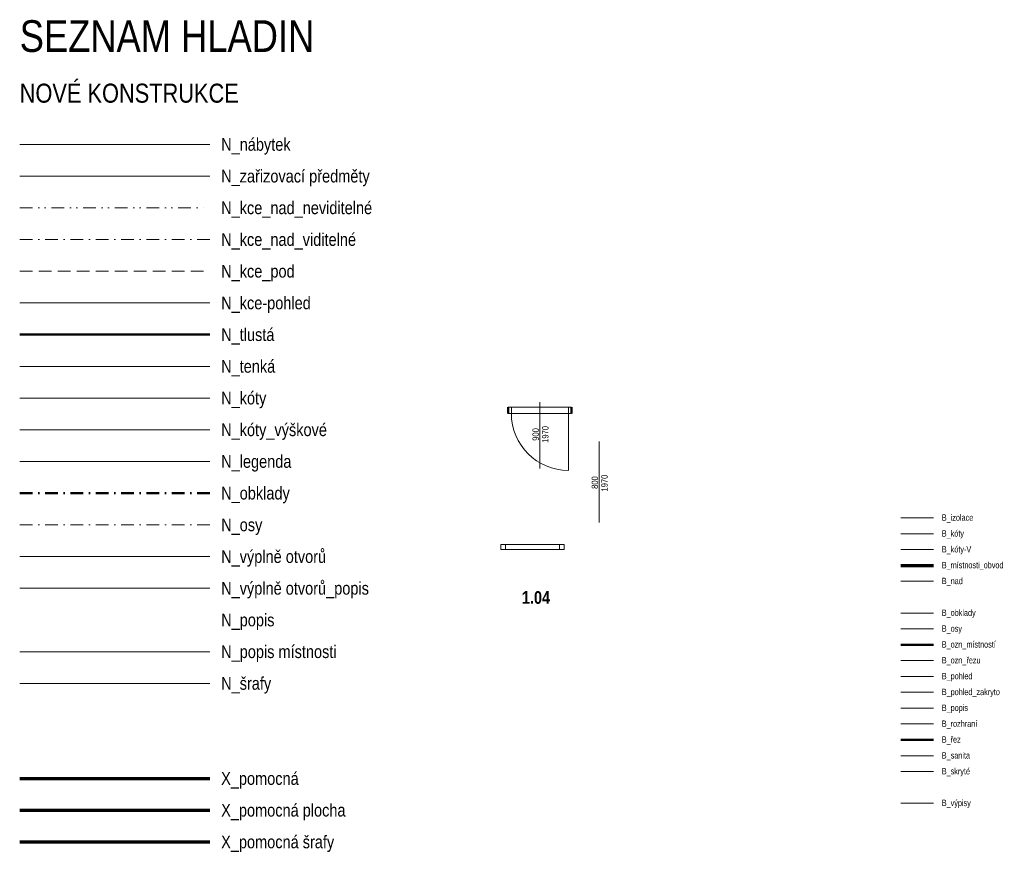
# Model space of a CAD drawing. Header units: millimetres. Extents: x 26913 to 168082, y -32666 to 98813.
# Tile 16 of 19: x 26913 to 42441, y -14795 to -1664. Entities that reach past the tile are written whole.
import ezdxf
from ezdxf.enums import TextEntityAlignment as Align

# ---------------------------------------------------------------- set-up
doc = ezdxf.new("R2010")
doc.units = ezdxf.units.MM
doc.header["$LTSCALE"] = 400
for name, pattern in [('DASHDOT', [1, 0.5, -0.25, 0, -0.25]), ('DASHED', [0.75, 0.5, -0.25]), ('DIVIDE', [1.25, 0.5, -0.25, 0, -0.25, 0, -0.25]), ('DĚLÍCÍ', [31.75, 12.7, -6.35, 0, -6.35, 0, -6.35]), ('ČERCHOVANÁ', [25.4, 12.7, -6.35, 0, -6.35])]:
    doc.linetypes.add(name, pattern=pattern)
doc.layers.get('0').update_dxf_attribs({"color": 250})
for name, color, linetype, lineweight in [('B_izolace', 7, 'Continuous', 18), ('B_kóty', 7, 'Continuous', 18), ('B_kóty-V', 74, 'Continuous', 18), ('B_nad', 7, 'DĚLÍCÍ', 18), ('B_obklady', 7, 'Continuous', 18), ('B_osy', 74, 'ČERCHOVANÁ', 18), ('B_ozn_místností', 74, 'Continuous', 50), ('B_ozn_řezu', 74, 'Continuous', 18), ('B_pohled', 7, 'Continuous', 18), ('B_pohled_zakryto', 5, 'Continuous', 18), ('B_popis', 74, 'Continuous', 18), ('B_rozhraní', 7, 'Continuous', 13), ('B_sanita', 7, 'Continuous', 18), ('B_skryté', 7, 'DASHED', 18), ('B_výpisy', 74, 'Continuous', 18), ('B_řez', 7, 'Continuous', 50), ('N_kce-pohled', 7, 'Continuous', 18), ('N_kce_nad_neviditelné', 7, 'DIVIDE', 18), ('N_kce_nad_viditelné', 7, 'DASHDOT', 18), ('N_kce_pod', 7, 'DASHED', 18), ('N_kóty', 160, 'Continuous', 13), ('N_kóty_výškové', 160, 'Continuous', 13), ('N_legenda', 7, 'Continuous', 13), ('N_nábytek', 7, 'Continuous', 13), ('N_obklady', 2, 'DASHDOT', 50), ('N_osy', 7, 'DASHDOT', 13), ('N_popis místnosti', 10, 'Continuous', 13), ('N_tenká', 7, 'Continuous', 18), ('N_tlustá', 7, 'Continuous', 50), ('N_výplně otvorů', 7, 'Continuous', 18), ('N_výplně otvorů_popis', 7, 'Continuous', 18), ('N_zařizovací předměty', 7, 'Continuous', 13), ('N_šrafy', 7, 'Continuous', 13)]:
    doc.layers.add(name, color=color, linetype=linetype, lineweight=lineweight)
for name, color, linetype, lineweight, plot in [('B_místnosti_obvod', 74, 'Continuous', 70, False), ('X_pomocná', 40, 'Continuous', 70, False), ('X_pomocná_plocha', 40, 'Continuous', 70, False), ('X_pomocná_šrafy', 40, 'Continuous', 70, False)]:
    doc.layers.add(name, color=color, linetype=linetype, lineweight=lineweight, plot=plot)
doc.styles.get("Standard").update_dxf_attribs({"font": 'ARIALN.TTF'})

# ---------------------------------------------------------------- blocks, each defined once
blk = doc.blocks.new('*U39')
at = {"linetype": 'ByBlock'}
for p, q in [((-450, 0), (-500, 0)), ((-450, -100), (-450, 0)), ((-450, -100), (-500, -100)), ((450, 0), (450, -100)), ((500, 0), (450, 0)), ((450, -100), (450, -1000)), ((500, -100), (450, -100))]:
    blk.add_line(p, q, dxfattribs=at)
at = {"linetype": 'Continuous'}
for p, q in [((450, 0), (-450, 0)), ((450, -100), (-450, -100))]:
    blk.add_line(p, q, dxfattribs=at)
at = {"linetype": 'ByBlock'}
blk.add_arc((450, -100), 900, 180, 270, dxfattribs=at)
at = {"layer": 'N_tlustá'}
for p, q in [((-500, -100), (-500, 0)), ((500, -100), (500, 0))]:
    blk.add_line(p, q, dxfattribs=at)
at = {"layer": 'N_výplně otvorů_popis'}
blk.add_line((0, 78), (0, -971), dxfattribs=at)
at = {"layer": 'N_výplně otvorů_popis', "flags": 8}
blk.add_attdef('SIRKA', text='', height=100, rotation=90, dxfattribs=at).set_placement((13, -432), align=Align.BOTTOM_CENTER)
blk.add_attdef('VYSKA', text='', height=100, rotation=90, dxfattribs=at).set_placement((35, -432), align=Align.TOP_CENTER)
blk = doc.blocks.new('taf _dyn_okno')
at = {"color": 0}
for p, q in [((0, 75), (1000, 75)), ((0, 75), (0, 0)), ((0, 0), (1000, 0)), ((75, 75), (75, 0)), ((925, 0), (925, 75)), ((1000, 0), (1000, 75))]:
    blk.add_line(p, q, dxfattribs=at)
blk = doc.blocks.new('*U5')
at = {"layer": 'N_výplně otvorů_popis'}
blk.add_line((0, -181), (0, 1094), dxfattribs=at)
at = {"layer": 'N_výplně otvorů_popis', "flags": 8}
blk.add_attdef('SIRKA', text='', height=100, rotation=90, dxfattribs=at).set_placement((13, 448), align=Align.BOTTOM_CENTER)
blk.add_attdef('VYSKA', text='', height=100, rotation=90, dxfattribs=at).set_placement((35, 440), align=Align.TOP_CENTER)

msp = doc.modelspace()

# ---------------------------------------------------------------- linework, layer by layer
at = {"layer": 'B_izolace', "ltscale": 50}
msp.add_line((40811, -9521), (41323, -9521), dxfattribs=at)
at = {"layer": 'B_kóty', "ltscale": 50}
msp.add_line((40811, -9771), (41323, -9771), dxfattribs=at)
at = {"layer": 'B_kóty-V', "ltscale": 50}
msp.add_line((40811, -10021), (41323, -10021), dxfattribs=at)
at = {"layer": 'B_místnosti_obvod', "ltscale": 50}
msp.add_line((40811, -10271), (41323, -10271), dxfattribs=at)
at = {"layer": 'B_nad', "ltscale": 50}
msp.add_line((40811, -10521), (41323, -10521), dxfattribs=at)
at = {"layer": 'B_obklady', "ltscale": 50}
msp.add_line((40811, -11021), (41323, -11021), dxfattribs=at)
at = {"layer": 'B_osy', "ltscale": 50}
msp.add_line((40811, -11271), (41323, -11271), dxfattribs=at)
at = {"layer": 'B_ozn_místností', "ltscale": 50}
msp.add_line((40811, -11521), (41323, -11521), dxfattribs=at)
at = {"layer": 'B_ozn_řezu', "ltscale": 50}
msp.add_line((40811, -11771), (41323, -11771), dxfattribs=at)
at = {"layer": 'B_pohled', "ltscale": 50}
msp.add_line((40811, -12021), (41323, -12021), dxfattribs=at)
at = {"layer": 'B_pohled_zakryto'}
msp.add_line((40811, -12271), (41323, -12271), dxfattribs=at)
at = {"layer": 'B_popis', "ltscale": 50}
msp.add_line((40811, -12521), (41323, -12521), dxfattribs=at)
at = {"layer": 'B_rozhraní', "ltscale": 50}
msp.add_line((40811, -12771), (41323, -12771), dxfattribs=at)
at = {"layer": 'B_sanita', "ltscale": 50}
msp.add_line((40811, -13271), (41323, -13271), dxfattribs=at)
at = {"layer": 'B_skryté', "ltscale": 50}
msp.add_line((40811, -13521), (41323, -13521), dxfattribs=at)
at = {"layer": 'B_výpisy', "ltscale": 50}
msp.add_line((40811, -14021), (41323, -14021), dxfattribs=at)
at = {"layer": 'B_řez', "ltscale": 50}
msp.add_line((40811, -13021), (41323, -13021), dxfattribs=at)
at = {"layer": 'N_kce-pohled'}
msp.add_line((26913, -6131), (29913, -6131), dxfattribs=at)
at = {"layer": 'N_kce_nad_neviditelné'}
msp.add_line((26913, -4631), (29913, -4631), dxfattribs=at)
at = {"layer": 'N_kce_nad_viditelné'}
msp.add_line((26913, -5131), (29913, -5131), dxfattribs=at)
at = {"layer": 'N_kce_pod'}
msp.add_line((26913, -5631), (29913, -5631), dxfattribs=at)
at = {"layer": 'N_kóty'}
msp.add_line((26913, -7631), (29913, -7631), dxfattribs=at)
at = {"layer": 'N_kóty_výškové'}
msp.add_line((26913, -8131), (29913, -8131), dxfattribs=at)
at = {"layer": 'N_legenda'}
msp.add_line((26913, -8631), (29913, -8631), dxfattribs=at)
at = {"layer": 'N_nábytek'}
msp.add_line((26913, -3631), (29913, -3631), dxfattribs=at)
at = {"layer": 'N_obklady'}
msp.add_line((26913, -9131), (29913, -9131), dxfattribs=at)
at = {"layer": 'N_osy'}
msp.add_line((26913, -9631), (29913, -9631), dxfattribs=at)
at = {"layer": 'N_popis místnosti'}
msp.add_line((26913, -11631), (29913, -11631), dxfattribs=at)
at = {"layer": 'N_tenká'}
msp.add_line((26913, -7131), (29913, -7131), dxfattribs=at)
at = {"layer": 'N_tlustá'}
msp.add_line((26913, -6631), (29913, -6631), dxfattribs=at)
at = {"layer": 'N_výplně otvorů'}
msp.add_line((26913, -10131), (29913, -10131), dxfattribs=at)
at = {"layer": 'N_výplně otvorů_popis'}
msp.add_line((26913, -10631), (29913, -10631), dxfattribs=at)
at = {"layer": 'N_zařizovací předměty'}
msp.add_line((26913, -4131), (29913, -4131), dxfattribs=at)
at = {"layer": 'N_šrafy'}
msp.add_line((26913, -12131), (29913, -12131), dxfattribs=at)
at = {"layer": 'X_pomocná'}
msp.add_line((26913, -13631), (29913, -13631), dxfattribs=at)
at = {"layer": 'X_pomocná_plocha'}
msp.add_line((26913, -14131), (29913, -14131), dxfattribs=at)
at = {"layer": 'X_pomocná_šrafy'}
msp.add_line((26913, -14631), (29913, -14631), dxfattribs=at)

# ---------------------------------------------------------------- block references
at = {"layer": 'N_výplně otvorů'}
msp.add_blockref('*U39', (35117, -7773), dxfattribs=at).add_auto_attribs({'VYSKA': '1970', 'SIRKA': '900'})
msp.add_blockref('taf _dyn_okno', (34499, -10017), dxfattribs=at)
at = {"layer": 'N_výplně otvorů_popis'}
ref = msp.add_blockref('*U5', (36050, -9412), dxfattribs=at)
ref.add_attrib('VYSKA', '1970', dxfattribs={"height": 100, "rotation": 90}).set_placement((36085, -8972), align=Align.TOP_CENTER)
ref.add_attrib('SIRKA', '800', dxfattribs={"height": 100, "rotation": 90}).set_placement((36063, -8964), align=Align.BOTTOM_CENTER)

# ---------------------------------------------------------------- texts
at = {"layer": 'B_izolace', "ltscale": 50, "width": 0.8}
msp.add_text('B_izolace', height=100, dxfattribs=at).set_placement((41455, -9566))
at = {"layer": 'B_kóty', "ltscale": 50, "width": 0.8}
msp.add_text('B_kóty', height=100, dxfattribs=at).set_placement((41455, -9816))
at = {"layer": 'B_kóty-V', "ltscale": 50, "width": 0.8}
msp.add_text('B_kóty-V', height=100, dxfattribs=at).set_placement((41455, -10066))
at = {"layer": 'B_místnosti_obvod', "ltscale": 50, "width": 0.8}
msp.add_text('B_místnosti_obvod', height=100, dxfattribs=at).set_placement((41455, -10316))
at = {"layer": 'B_nad', "ltscale": 50, "width": 0.8}
msp.add_text('B_nad', height=100, dxfattribs=at).set_placement((41455, -10566))
at = {"layer": 'B_obklady', "ltscale": 50, "width": 0.8}
msp.add_text('B_obklady', height=100, dxfattribs=at).set_placement((41455, -11066))
at = {"layer": 'B_osy', "ltscale": 50, "width": 0.8}
msp.add_text('B_osy', height=100, dxfattribs=at).set_placement((41455, -11316))
at = {"layer": 'B_ozn_místností', "ltscale": 50, "width": 0.8}
msp.add_text('B_ozn_místností', height=100, dxfattribs=at).set_placement((41455, -11566))
at = {"layer": 'B_ozn_řezu', "ltscale": 50, "width": 0.8}
msp.add_text('B_ozn_řezu', height=100, dxfattribs=at).set_placement((41455, -11816))
at = {"layer": 'B_pohled', "ltscale": 50, "width": 0.8}
msp.add_text('B_pohled', height=100, dxfattribs=at).set_placement((41455, -12066))
at = {"layer": 'B_pohled_zakryto', "width": 0.8}
msp.add_text('B_pohled_zakryto', height=100, dxfattribs=at).set_placement((41455, -12316))
at = {"layer": 'B_popis', "ltscale": 50, "width": 0.8}
msp.add_text('B_popis', height=100, dxfattribs=at).set_placement((41455, -12566))
at = {"layer": 'B_rozhraní', "ltscale": 50, "width": 0.8}
msp.add_text('B_rozhraní', height=100, dxfattribs=at).set_placement((41455, -12816))
at = {"layer": 'B_sanita', "ltscale": 50, "width": 0.8}
msp.add_text('B_sanita', height=100, dxfattribs=at).set_placement((41455, -13316))
at = {"layer": 'B_skryté', "ltscale": 50, "width": 0.8}
msp.add_text('B_skryté', height=100, dxfattribs=at).set_placement((41455, -13566))
at = {"layer": 'B_výpisy', "ltscale": 50, "width": 0.8}
msp.add_text('B_výpisy', height=100, dxfattribs=at).set_placement((41455, -14066))
at = {"layer": 'B_řez', "ltscale": 50, "width": 0.8}
msp.add_text('B_řez', height=100, dxfattribs=at).set_placement((41455, -13066))
at = {"layer": 'N_legenda'}
for s, height, p in [('SEZNAM HLADIN', 500, (26913, -2173)), ('NOVÉ KONSTRUKCE', 300, (26913, -2973))]:
    msp.add_text(s, height=height, dxfattribs=at).set_placement(p)
for s, p in [('N_nábytek', (30090, -3631)), ('N_zařizovací předměty', (30090, -4131)), ('N_kce_nad_neviditelné', (30090, -4631)), ('N_kce_nad_viditelné', (30090, -5131)), ('N_kce_pod', (30090, -5631)), ('N_kce-pohled', (30090, -6131)), ('N_tlustá', (30090, -6631)), ('N_tenká', (30090, -7131)), ('N_kóty', (30090, -7631)), ('N_kóty_výškové', (30090, -8131)), ('N_legenda', (30090, -8631)), ('N_obklady', (30090, -9131)), ('N_osy', (30090, -9631)), ('N_výplně otvorů', (30090, -10131)), ('N_výplně otvorů_popis', (30090, -10631)), ('N_popis', (30090, -11131)), ('N_popis místnosti', (30090, -11631)), ('N_šrafy', (30090, -12131)), ('X_pomocná', (30090, -13631)), ('X_pomocná plocha', (30090, -14131)), ('X_pomocná šrafy', (30090, -14631))]:
    msp.add_text(s, height=200, dxfattribs=at).set_placement(p, align=Align.MIDDLE_LEFT)
at = {"layer": 'N_popis místnosti', "insert": (34832, -10676), "char_height": 200, "attachment_point": 1}
msp.add_mtext_dynamic_manual_height_columns('{\\fArial Narrow|b1|i0|c238|p34;1.04}', width=1942.81, gutter_width=12.5, heights=[0], dxfattribs=at)

doc.saveas('drawing.dxf')
